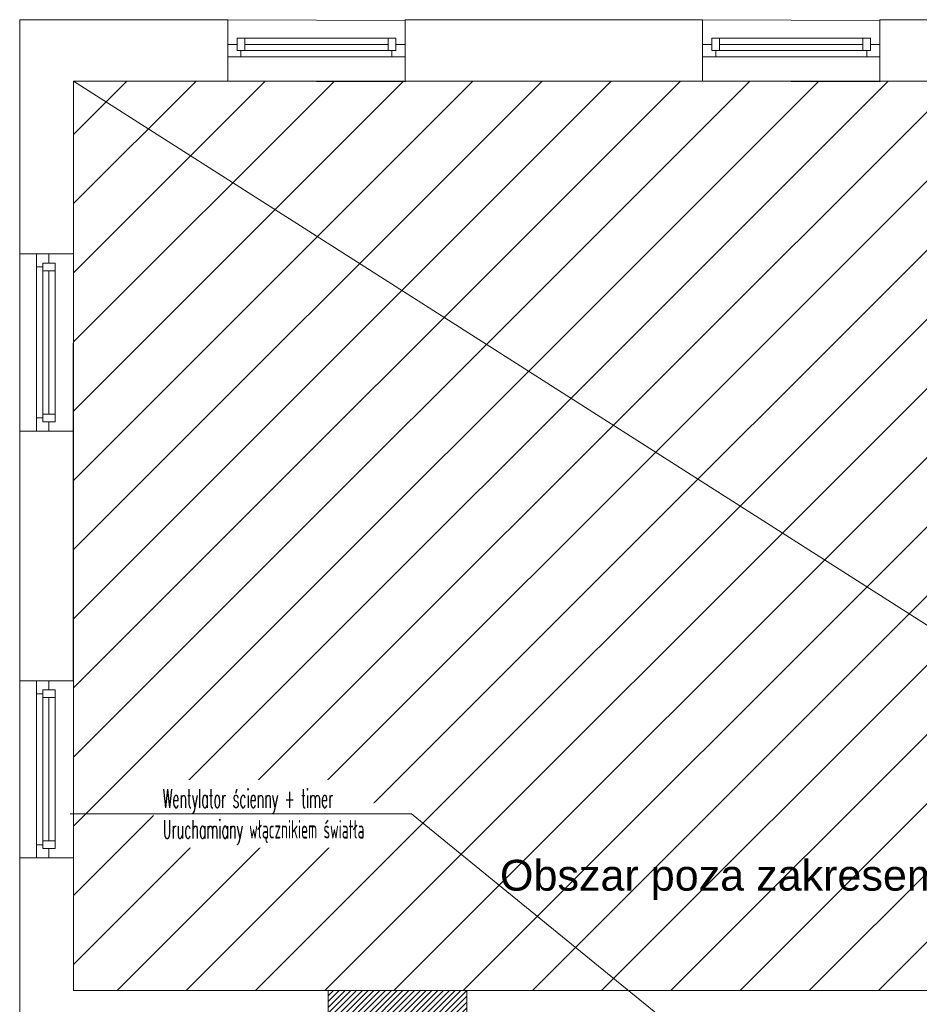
# Model space of a CAD drawing. Header units: millimetres. Extents: x -55054 to 44305, y -132338 to 49528.
# Tile 23 of 72: x 27502 to 33338, y -72984 to -66594. Entities that reach past the tile are written whole.
import ezdxf
from ezdxf import colors
from ezdxf.entities.mleader import LeaderData, LeaderLine
from ezdxf.math import Vec2, Vec3

# ---------------------------------------------------------------- set-up
doc = ezdxf.new("R2010")
doc.units = ezdxf.units.MM
doc.header["$LTSCALE"] = 100
doc.linetypes.add('Kosów OSP 27-03-2026_xref$0$DASHED', pattern=[0.75, 0.5, -0.25])
for name, color, linetype, lineweight in [('.WK_WODA_OPIS', 7, 'Continuous', 13), ('.XREF', 251, 'Continuous', 5), ('Kosów OSP 27-03-2026_xref$0$A_hatch', 8, 'Continuous', 5), ('Kosów OSP 27-03-2026_xref$0$A_meble kuchnia lazienka', 8, 'Continuous', 5), ('Kosów OSP 27-03-2026_xref$0$A_okno', 8, 'Continuous', 5), ('Kosów OSP 27-03-2026_xref$0$A_opis pom', 8, 'Continuous', 5), ('Kosów OSP 27-03-2026_xref$0$A_SC_MUROWANA_DZIAŁOWA', 8, 'Continuous', 5), ('Kosów OSP 27-03-2026_xref$0$A_scianazew', 8, 'Continuous', 5), ('Kosów OSP 27-03-2026_xref$0$a_sciany nowe', 8, 'Continuous', 5)]:
    doc.layers.add(name, color=color, linetype=linetype, lineweight=lineweight)
doc.styles.add('Kosów OSP 27-03-2026_xref$0$Standard', font='arial.ttf')
doc.styles.add('WYMIARY', font='romans.shx', dxfattribs={"width": 0.7})

# ---------------------------------------------------------------- blocks, each defined once
blk = doc.blocks.new('Kosów OSP 27-03-2026_xref$0$A$C69D56E1C')
at = {"layer": 'Kosów OSP 27-03-2026_xref$0$A_hatch'}
h = blk.add_hatch(dxfattribs=at)
h.set_pattern_fill('COMMON_BRICK', color=256)
h.set_pattern_definition([(45, (105094.091, 4849.73), (-1.88090404, 1.88090404), [])])
h.paths.add_polyline_path([(-1643.27, -880.46), (-1643.27, -868.46), (-1553.27, -868.46), (-1553.27, -793.46), (-1361.27, -793.46), (-1361.27, -805.46), (-1541.27, -805.46), (-1541.27, -880.46)])
h.paths.add_polyline_path([(-1410.27, -132.46), (-1410.27, -369.46), (-1361.27, -369.46), (-1361.27, -432.46), (-1349.27, -432.46), (-1349.27, -369.46), (-1334.27, -369.46), (-1334.27, -357.46), (-1398.27, -357.46), (-1398.27, -235.46), (-1398.27, -132.46)])
h.paths.add_polyline_path([(-1478.27, -107.46), (-1478.27, -132.46), (-1388.27, -132.46), (-1388.27, -107.46)])
h.paths.add_polyline_path([(-1234.27, -369.46), (-1234.27, -357.46), (-1198.27, -357.46), (-1198.27, -369.46)])
at = {"layer": 'Kosów OSP 27-03-2026_xref$0$A_SC_MUROWANA_DZIAŁOWA'}
h = blk.add_hatch(dxfattribs=at)
h.set_pattern_fill('ANSI31', color=256, scale=10, style=0)
h.paths.add_polyline_path([(-718.27, 482.54), (-1643.27, 482.54), (-1643.27, -107.46), (-718.27, -107.46)])
at = {"linetype": 'Kosów OSP 27-03-2026_xref$0$DASHED', "ltscale": 50}
for points in [[(-1543.27, 522.54), (-1543.26, 482.54), (-1428.26, 482.12), (-1428.26, 522.12)], [(-1235.27, 522.54), (-1235.26, 482.54), (-1120.26, 482.12), (-1120.26, 522.12)], [(-1643.27, 370.54), (-1678.27, 370.54), (-1678.27, 255.54), (-1643.69, 255.54)], [(-1643.27, 93.54), (-1678.27, 93.54), (-1678.27, -21.46), (-1643.27, -21.46)]]:
    blk.add_lwpolyline(points, close=True, dxfattribs=at)
blk.add_lwpolyline([(-1643.27, 482.54), (-718.27, 482.54), (-718.27, -107.46), (-1643.27, -107.46)], close=True)
at = {"layer": 'Kosów OSP 27-03-2026_xref$0$A_okno'}
for p, q in [((-1543.27, 506.54, 0), (-1537.27, 506.54, 0)), ((-1485.76, 510.54, -0.02), (-1537.27, 510.54, 0)), ((-1537.27, 502.54, 0), (-1537.27, 510.54, 0)), ((-1537.27, 510.54, 0), (-1532.27, 510.54, 0)), ((-1537.27, 506.54, 0), (-1537.27, 502.54, 0)), ((-1532.27, 510.54, 0), (-1532.27, 507.04, 0)), ((-1532.27, 510.54, 0), (-1532.27, 502.54, 0)), ((-1532.27, 506.54, 0), (-1485.76, 506.54, -0.02)), ((-1532.27, 506.04, 0), (-1532.27, 502.54, 0)), ((-1434.26, 510.54, -0.05), (-1485.76, 510.54, -0.02)), ((-1485.76, 506.54, -0.02), (-1439.26, 506.54, -0.04)), ((-1439.26, 502.54, -0.04), (-1439.26, 510.54, -0.04)), ((-1434.26, 510.54, -0.04), (-1434.26, 502.54, -0.04)), ((-1428.26, 506.54, -0.04), (-1434.26, 506.54, -0.04)), ((-1235.27, 506.54, 0), (-1229.27, 506.54, 0)), ((-1177.76, 510.54, -0.02), (-1229.27, 510.54, 0)), ((-1229.27, 502.54, 0), (-1229.27, 510.54, 0)), ((-1229.27, 510.54, 0), (-1224.27, 510.54, 0)), ((-1229.27, 506.54, 0), (-1229.27, 502.54, 0)), ((-1224.27, 510.54, 0), (-1224.27, 507.04, 0)), ((-1224.27, 510.54, 0), (-1224.27, 502.54, 0)), ((-1224.27, 506.54, 0), (-1177.76, 506.54, -0.02)), ((-1224.27, 506.04, 0), (-1224.27, 502.54, 0)), ((-1126.26, 510.54, -0.05), (-1177.76, 510.54, -0.02)), ((-1177.76, 506.54, -0.02), (-1131.26, 506.54, -0.04)), ((-1131.26, 502.54, -0.04), (-1131.26, 510.54, -0.04)), ((-1126.26, 510.54, -0.04), (-1126.26, 502.54, -0.04)), ((-1120.26, 506.54, -0.04), (-1126.26, 506.54, -0.04)), ((-1534.77, 498.54, 0), (-1543.27, 498.54, 0)), ((-1532.27, 502.54, 0), (-1537.27, 502.54, 0)), ((-1537.27, 502.54, 0), (-1485.76, 502.54, -0.02)), ((-1534.77, 502.54, 0), (-1534.77, 498.54, 0)), ((-1485.76, 498.54, -0.02), (-1534.77, 498.54, 0)), ((-1485.76, 502.54, -0.02), (-1434.26, 502.54, -0.04)), ((-1428.26, 498.54, -0.05), (-1485.76, 498.54, -0.02)), ((-1436.76, 502.54, -0.04), (-1436.76, 498.54, -0.04)), ((-1226.77, 498.54, 0), (-1235.27, 498.54, 0)), ((-1224.27, 502.54, 0), (-1229.27, 502.54, 0)), ((-1229.27, 502.54, 0), (-1177.76, 502.54, -0.02)), ((-1226.77, 502.54, 0), (-1226.77, 498.54, 0)), ((-1177.76, 498.54, -0.02), (-1226.77, 498.54, 0)), ((-1177.76, 502.54, -0.02), (-1126.26, 502.54, -0.04)), ((-1120.26, 498.54, -0.05), (-1177.76, 498.54, -0.02)), ((-1128.76, 502.54, -0.04), (-1128.76, 498.54, -0.04)), ((-1667.27, 362.04, 0), (-1667.27, 370.54, 0)), ((-1663.27, 364.54, 0), (-1655.27, 364.54, 0)), ((-1663.27, 359.54, 0), (-1663.27, 364.54, 0)), ((-1659.27, 364.54, 0), (-1663.27, 364.54, 0)), ((-1663.27, 364.54, 0), (-1663.27, 313.04, -0.02)), ((-1659.27, 370.54, 0), (-1659.27, 364.54, 0)), ((-1655.27, 313.04, -0.02), (-1655.27, 364.54, 0)), ((-1655.27, 364.54, 0), (-1655.27, 359.54, 0)), ((-1663.27, 362.04, 0), (-1667.27, 362.04, 0)), ((-1667.27, 313.04, -0.02), (-1667.27, 362.04, 0)), ((-1659.77, 359.54, 0), (-1663.27, 359.54, 0)), ((-1655.27, 359.54, 0), (-1663.27, 359.54, 0)), ((-1659.27, 359.54, 0), (-1659.27, 313.04, -0.02)), ((-1655.27, 359.54, 0), (-1658.77, 359.54, 0)), ((-1667.27, 255.54, -0.05), (-1667.27, 313.04, -0.02)), ((-1663.27, 313.04, -0.02), (-1663.27, 261.54, -0.04)), ((-1659.27, 313.04, -0.02), (-1659.27, 266.54, -0.04)), ((-1655.27, 261.54, -0.05), (-1655.27, 313.04, -0.02)), ((-1663.27, 264.04, -0.04), (-1667.27, 264.04, -0.04)), ((-1663.27, 266.54, -0.04), (-1655.27, 266.54, -0.04)), ((-1655.27, 261.54, -0.04), (-1663.27, 261.54, -0.04)), ((-1659.27, 255.54, -0.04), (-1659.27, 261.54, -0.04)), ((-1667.27, 85.04, 0), (-1667.27, 93.54, 0)), ((-1659.27, 93.54, 0), (-1659.27, 87.54, 0)), ((-1663.27, 85.04, 0), (-1667.27, 85.04, 0)), ((-1667.27, 36.04, -0.02), (-1667.27, 85.04, 0)), ((-1663.27, 87.54, 0), (-1655.27, 87.54, 0)), ((-1663.27, 82.54, 0), (-1663.27, 87.54, 0)), ((-1659.27, 87.54, 0), (-1663.27, 87.54, 0)), ((-1663.27, 87.54, 0), (-1663.27, 36.04, -0.02)), ((-1655.27, 36.04, -0.02), (-1655.27, 87.54, 0)), ((-1655.27, 87.54, 0), (-1655.27, 82.54, 0)), ((-1659.77, 82.54, 0), (-1663.27, 82.54, 0)), ((-1655.27, 82.54, 0), (-1663.27, 82.54, 0)), ((-1659.27, 82.54, 0), (-1659.27, 36.04, -0.02)), ((-1655.27, 82.54, 0), (-1658.77, 82.54, 0)), ((-1667.27, -21.46, -0.05), (-1667.27, 36.04, -0.02)), ((-1663.27, 36.04, -0.02), (-1663.27, -15.46, -0.04)), ((-1659.27, 36.04, -0.02), (-1659.27, -10.46, -0.04)), ((-1655.27, -15.46, -0.05), (-1655.27, 36.04, -0.02)), ((-1663.27, -10.46, -0.04), (-1655.27, -10.46, -0.04)), ((-1663.27, -12.96, -0.04), (-1667.27, -12.96, -0.04)), ((-1655.27, -15.46, -0.04), (-1663.27, -15.46, -0.04)), ((-1659.27, -21.46, -0.04), (-1659.27, -15.46, -0.04))]:
    blk.add_line(p, q, dxfattribs=at)
at = {"layer": 'Kosów OSP 27-03-2026_xref$0$A_SC_MUROWANA_DZIAŁOWA'}
for p, q in [((-1643.27, 482.54), (-718.27, -107.46)), ((-1478.27, -107.46), (-1643.27, -107.46)), ((-718.27, -107.46), (-1388.27, -107.46))]:
    blk.add_line(p, q, dxfattribs=at)
for points in [[(-1478.27, -107.46), (-1478.27, -132.46)], [(-1388.27, -107.46), (-1388.27, -132.46)], [(-1203.27, -107.46), (-718.27, -107.46)]]:
    blk.add_lwpolyline(points, dxfattribs=at)
at = {"layer": 'Kosów OSP 27-03-2026_xref$0$A_scianazew'}
for p, q in [((-1678.27, 522.54), (-1678.27, 370.54)), ((-1543.27, 522.54), (-1678.27, 522.54)), ((-1235.27, 522.54), (-1428.27, 522.54)), ((-933.27, 522.54), (-1120.27, 522.54)), ((-1543.27, 482.54), (-1643.27, 482.54)), ((-1235.27, 482.54), (-1428.27, 482.54)), ((-933.27, 482.54), (-1120.27, 482.54)), ((-1643.27, 370.54), (-1678.27, 370.54)), ((-1678.27, 255.54), (-1678.27, 93.54)), ((-1643.69, 255.54), (-1643.69, 93.54)), ((-1643.27, 93.54), (-1678.27, 93.54)), ((-1678.27, -21.46), (-1678.27, -204.46)), ((-1643.27, -21.46), (-1678.27, -21.46))]:
    blk.add_line(p, q, dxfattribs=at)
for points in [[(-1543.27, 522.54), (-1543.27, 482.54)], [(-1428.27, 522.54), (-1428.27, 482.54)], [(-1235.27, 522.54), (-1235.27, 482.54)], [(-1120.27, 522.54), (-1120.27, 482.54)], [(-1643.27, 482.54), (-1643.27, 370.54)], [(-1643.27, -21.46), (-1643.27, -107.46)]]:
    blk.add_lwpolyline(points, dxfattribs=at)
at = {"layer": 'Kosów OSP 27-03-2026_xref$0$a_sciany nowe'}
blk.add_lwpolyline([(-1478.27, -107.46), (-1388.27, -107.46), (-1388.27, -132.46), (-1478.27, -132.46)], close=True, dxfattribs=at)
at = {"layer": 'Kosów OSP 27-03-2026_xref$0$A_opis pom', "insert": (-1366.71, -22.73, 0.09), "char_height": 20, "width": 473.91, "attachment_point": 1, "style": 'Kosów OSP 27-03-2026_xref$0$Standard'}
blk.add_mtext('Obszar poza zakresem opracowania', dxfattribs=at)
blk = doc.blocks.new('Kosów OSP 27-03-2026_xref')
at = {"layer": 'Kosów OSP 27-03-2026_xref$0$A_meble kuchnia lazienka'}
blk.add_blockref('Kosów OSP 27-03-2026_xref$0$A$C69D56E1C', (6868.75, -3360.99), dxfattribs=at)
blk = doc.blocks.new('_None')

msp = doc.modelspace()

# ---------------------------------------------------------------- block references
at = {"layer": '.XREF', "xscale": 10, "yscale": 10, "zscale": 10}
msp.add_blockref('Kosów OSP 27-03-2026_xref', (-24402.4, -38209.1, -141.5), dxfattribs=at)

# ---------------------------------------------------------------- next in the draw order: leaders
at = {"layer": '.WK_WODA_OPIS'}
ml = msp.add_multileader_mtext('Standard', dxfattribs=at)
ml.set_content('\\W0.5;Wentylator ścienny + timer\\PUruchamiany włącznikiem światła', color=256, style='WYMIARY')
ml.set_leader_properties(linetype='ByLayer', lineweight=-1)
ml.set_arrow_properties(name='NONE')
ml.build(insert=Vec2(0, 0))
ml.multileader.update_dxf_attribs({"text_left_attachment_type": 6, "text_right_attachment_type": 6, "dogleg_length": 86.4, "arrow_head_size": 40})
ctx = ml.context
ctx.base_point, ctx.char_height, ctx.arrow_head_size, ctx.landing_gap_size, ctx.plane_origin = Vec3(28420.7, -71748, 524.5), 120, 40, 10, Vec3(-52138103.6, -7083170.4, 524.5)
ctx.left_attachment, ctx.right_attachment = 6, 6
notes = []
notes.append((ctx, [(0, (1, 1, 0), (30044.2, -71748, 524.5), (-1, 0), 86.4, [(0, [(31951.1, -73301.1, 524.5)], 0, [])])]))
ctx.mtext.insert, ctx.mtext.line_spacing_style = Vec3(28430.7, -71588, 524.5), 2
ctx.mtext.has_bg_fill, ctx.mtext.bg_color, ctx.mtext.bg_scale_factor, ctx.mtext.bg_transparency, ctx.mtext.use_window_bg_color = 1, -1027028792, 1.5, 0, 1
for ctx, leaders in notes:
    for number, flags, end, landing, length, lines in leaders:
        leader = LeaderData()
        leader.index, (leader.has_last_leader_line, leader.has_dogleg_vector, leader.attachment_direction) = number, flags
        leader.last_leader_point, leader.dogleg_vector, leader.dogleg_length = Vec3(end), Vec3(landing), length
        for number, points, colour, breaks in lines:
            line = LeaderLine()
            line.index, line.vertices, line.color, line.breaks = number, Vec3.list(points), colors.encode_raw_color(colour), breaks
            leader.lines.append(line)
        ctx.leaders.append(leader)

doc.saveas('drawing.dxf')
